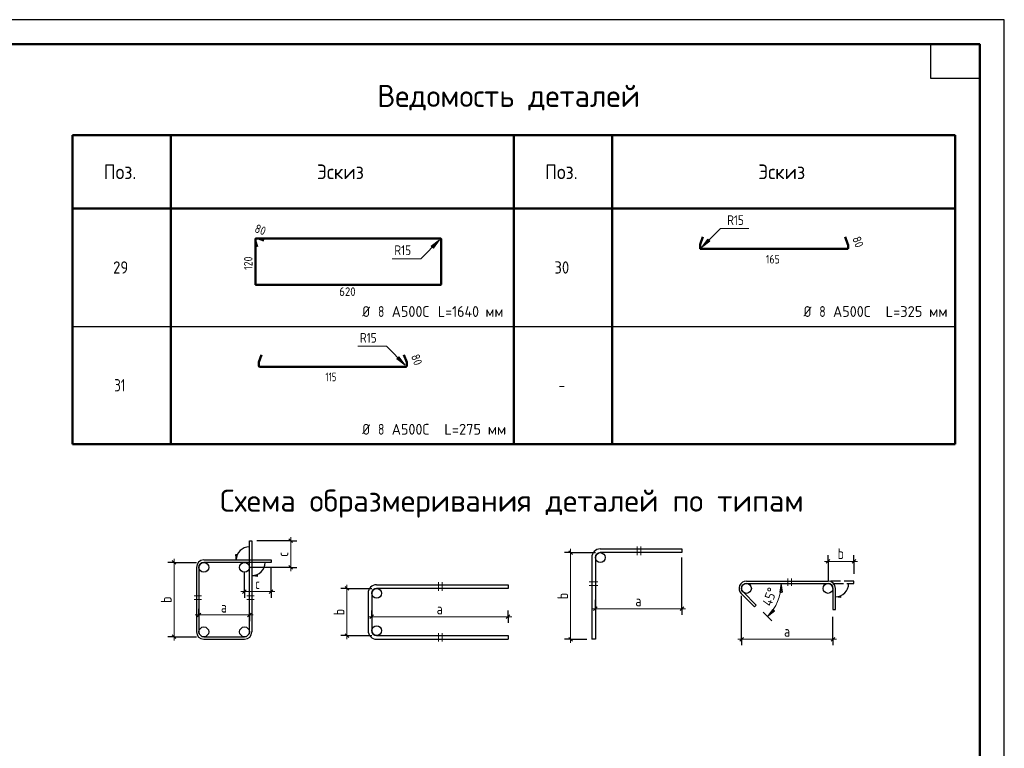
# Model space of a CAD drawing. Header units: millimetres. Extents: x 0 to 42000, y 0 to 29700.
# Tile 3 of 3: x 21920 to 42000, y 14850 to 29700. Entities that reach past the tile are written whole.
import ezdxf

# ---------------------------------------------------------------- set-up
doc = ezdxf.new("R2010")
doc.units = ezdxf.units.MM
doc.linetypes.add('______2', pattern=[270, 200, -70])
for name, color, linetype, lineweight in [('Standard', 7, 'Continuous', 25), ('ДОП Верх по Х', 52, 'Continuous', 25), ('Размерная линия_ общее', 7, 'Continuous', 13)]:
    doc.layers.add(name, color=color, linetype=linetype, lineweight=lineweight)
doc.styles.add('ISOCPEUR', font='txt')

msp = doc.modelspace()

# ---------------------------------------------------------------- hatches: boundary and pattern name
at = {"layer": 'Standard', "linetype": 'Continuous', "lineweight": 13, "transparency": 33554687}
for points in [[(30356, 25042), (30483, 25211), (30314, 25084)], [(35953, 25228), (35826, 25058), (35996, 25186)], [(29611, 22787), (29781, 22660), (29654, 22830)]]:
    msp.add_hatch(color=7, dxfattribs=at).paths.add_polyline_path(points)
at = {"layer": 'Standard', "linetype": 'Continuous', "lineweight": -3, "transparency": 33554687}
msp.add_hatch(color=7, dxfattribs=at).paths.add_polyline_path([(26321, 18793), (26336, 18688), (26351, 18793)])
for points in [[(26760, 18354), (26655, 18369), (26760, 18384)], [(38661, 17924), (38556, 17939), (38661, 17954)]]:
    msp.add_hatch(color=7, dxfattribs=at).paths.add_polyline_path(points, flags=16)

# ---------------------------------------------------------------- linework, layer by layer
at = {"layer": 'Standard', "color": 7, "linetype": 'Continuous', "lineweight": 35, "transparency": 33554687}
for p, q in [((41500, 27600), (41500, 20500)), ((41500, 27200), (41500, 20100))]:
    msp.add_line(p, q, dxfattribs=at)
at = {"layer": 'Standard', "color": 7, "linetype": 'Continuous', "lineweight": 50, "transparency": 33554687}
for p, q in [((23000, 27350), (32000, 27350)), ((23000, 21050), (23000, 27350)), ((25000, 21050), (25000, 27350)), ((32000, 27350), (41000, 27350)), ((32000, 21050), (32000, 27350)), ((34000, 21050), (34000, 27350)), ((41000, 21050), (41000, 27350)), ((41500, 27100), (41500, 23200)), ((41000, 25850), (23000, 25850)), ((26727, 25231), (26727, 24306)), ((26727, 25231), (26727, 25182)), ((26727, 25178), (26766, 25072)), ((26787, 25242), (26738, 25242)), ((30503, 25242), (26738, 25242)), ((26896, 25203), (26791, 25241)), ((30514, 24306), (30514, 25231)), ((26738, 24295), (30503, 24295)), ((23000, 21050), (41000, 21050))]:
    msp.add_line(p, q, dxfattribs=at)
at = {"layer": 'Standard', "color": 7, "linetype": 'Continuous', "lineweight": 13, "transparency": 33554687}
for p, q in [((30483, 25211), (30314, 25084)), ((30356, 25042), (30483, 25211)), ((30483, 25211), (30483, 25211)), ((30483, 25211), (30483, 25211)), ((30483, 25211), (30483, 25211)), ((35953, 25228), (35826, 25058)), ((35826, 25058), (35996, 25186)), ((35996, 25186), (35953, 25228)), ((35974, 25207), (35985, 25218)), ((30314, 25084), (30356, 25042)), ((30335, 25063), (30324, 25052)), ((35826, 25058), (35826, 25058)), ((35826, 25058), (35826, 25058)), ((35826, 25058), (35826, 25058)), ((29654, 22830), (29611, 22787)), ((29611, 22787), (29781, 22660)), ((29633, 22809), (29622, 22819)), ((29781, 22660), (29654, 22830)), ((29781, 22660), (29781, 22660)), ((29781, 22660), (29781, 22660)), ((29781, 22660), (29781, 22660)), ((33154, 18838), (33154, 18913)), ((34513, 18963), (34513, 18788)), ((34588, 18788), (34588, 18963)), ((25068, 18638), (25068, 18713)), ((38406, 18658), (38331, 18658)), ((38406, 18658), (38932, 18658)), ((38932, 18658), (39007, 18658)), ((37587, 18158), (37587, 18308)), ((37662, 18308), (37662, 18158)), ((28592, 18110), (28592, 18185)), ((30458, 18235), (30458, 18060)), ((30533, 18060), (30533, 18235)), ((33536, 18244), (33711, 18244)), ((33711, 18169), (33536, 18169)), ((37449, 18208), (37324, 18208)), ((37449, 18208), (37424, 18033)), ((37474, 18033), (37449, 18208)), ((37449, 18208), (37449, 18021)), ((37449, 18208), (37449, 18208)), ((37449, 18208), (37574, 18208)), ((25475, 17960), (25625, 17960)), ((25625, 17885), (25475, 17885)), ((26705, 17960), (26555, 17960)), ((26555, 17885), (26705, 17885)), ((37424, 18033), (37474, 18033)), ((33661, 17695), (33586, 17695)), ((33661, 17695), (35425, 17695)), ((35425, 17695), (35500, 17695)), ((37171, 17537), (37277, 17679)), ((37277, 17679), (37312, 17643)), ((25575, 17567), (25500, 17567)), ((25575, 17567), (26605, 17567)), ((26605, 17567), (26680, 17567)), ((29099, 17531), (29024, 17531)), ((29099, 17531), (31880, 17531)), ((31880, 17531), (31955, 17531)), ((37171, 17537), (37083, 17626)), ((37171, 17537), (37304, 17670)), ((37312, 17643), (37171, 17537)), ((37171, 17537), (37171, 17537)), ((37171, 17537), (37259, 17449)), ((25068, 17124), (25068, 17049)), ((28592, 17149), (28592, 17074)), ((30458, 17199), (30458, 17024)), ((30533, 17024), (30533, 17199)), ((33154, 17074), (33154, 16999)), ((36641, 17074), (36566, 17074)), ((36641, 17074), (38506, 17074)), ((38506, 17074), (38581, 17074))]:
    msp.add_line(p, q, dxfattribs=at)
at = {"layer": 'Standard', "color": 7, "linetype": 'Continuous', "lineweight": -3, "transparency": 33554687}
msp.add_line((23000, 23450), (41000, 23450), dxfattribs=at)
at = {"layer": 'Standard', "color": 7, "linetype": 'Continuous', "lineweight": 25, "transparency": 33554687}
for p, q in [((33117, 18875), (33192, 18800)), ((25030, 18675), (25105, 18600)), ((33586, 18738), (33586, 17074)), ((33661, 18738), (33661, 17074)), ((38369, 18621), (38444, 18696)), ((38895, 18621), (38970, 18696)), ((25525, 18538), (25525, 17224)), ((25575, 18538), (25575, 17224)), ((28555, 18147), (28630, 18072)), ((36741, 18258), (38406, 18258)), ((36741, 18208), (38406, 18208)), ((29024, 18010), (29024, 17249)), ((29099, 18010), (29099, 17249)), ((33624, 17657), (33699, 17732)), ((35388, 17657), (35463, 17732)), ((25537, 17529), (25612, 17604)), ((26567, 17529), (26642, 17604)), ((29062, 17493), (29137, 17568)), ((31843, 17493), (31918, 17568)), ((25030, 17161), (25105, 17086)), ((25675, 17124), (26505, 17124)), ((25675, 17074), (26505, 17074)), ((28555, 17186), (28630, 17111)), ((29199, 17149), (31880, 17149)), ((29199, 17074), (31880, 17074)), ((31880, 17149), (31880, 17074)), ((33117, 17111), (33192, 17036)), ((33661, 17074), (33586, 17074)), ((36604, 17036), (36679, 17111)), ((38469, 17036), (38544, 17111))]:
    msp.add_line(p, q, dxfattribs=at)
at = {"layer": 'Standard', "color": 251, "linetype": 'Continuous', "lineweight": -3, "true_color": 0x656565, "transparency": 33554687}
for p, q in [((26351, 18793), (26321, 18793)), ((26321, 18793), (26336, 18688)), ((26336, 18793), (26336, 18800)), ((26336, 18688), (26351, 18793)), ((26336, 18688), (26336, 18688)), ((26336, 18688), (26336, 18688)), ((26336, 18688), (26336, 18688)), ((26655, 18369), (26760, 18384)), ((26655, 18369), (26655, 18369)), ((26655, 18369), (26655, 18369)), ((26655, 18369), (26655, 18369)), ((26760, 18354), (26655, 18369)), ((26760, 18384), (26760, 18354)), ((26760, 18369), (26767, 18369)), ((38556, 17939), (38661, 17954)), ((38556, 17939), (38556, 17939)), ((38556, 17939), (38556, 17939)), ((38556, 17939), (38556, 17939)), ((38661, 17924), (38556, 17939)), ((38661, 17954), (38661, 17924)), ((38661, 17939), (38669, 17939))]:
    msp.add_line(p, q, dxfattribs=at)
at = {"layer": 'Standard', "color": 253, "linetype": 'Continuous', "lineweight": -3, "true_color": 0xa0a0a0, "transparency": 33554687}
for p, q in [((33154, 18838), (33029, 18838)), ((33154, 18838), (33279, 18838)), ((33154, 18838), (33661, 18838)), ((35425, 17695), (35425, 18738)), ((38406, 18658), (38406, 18783)), ((38932, 18658), (38932, 18783)), ((25068, 18638), (24943, 18638)), ((25068, 18638), (25193, 18638)), ((25068, 18638), (25525, 18638)), ((38406, 18658), (38406, 18533)), ((38406, 18658), (38406, 18258)), ((38932, 18658), (38932, 18533)), ((38932, 18658), (38932, 18408)), ((28592, 18110), (28467, 18110)), ((28592, 18110), (28717, 18110)), ((28592, 18110), (29099, 18110)), ((33661, 17695), (33661, 17879)), ((36641, 17074), (36641, 17958)), ((25575, 17567), (25575, 17692)), ((26605, 17567), (26605, 17692)), ((33661, 17695), (33661, 17820)), ((33661, 17695), (33661, 17570)), ((35425, 17695), (35425, 17820)), ((35425, 17695), (35425, 17570)), ((25575, 17567), (25575, 17442)), ((25575, 17567), (25575, 17567)), ((26605, 17567), (26605, 17442)), ((26605, 17567), (26605, 17567)), ((29099, 17531), (29099, 17656)), ((29099, 17531), (29099, 17406)), ((31880, 17531), (31880, 17656)), ((31880, 17531), (31880, 17406)), ((38506, 17074), (38506, 17532)), ((25068, 17124), (24943, 17124)), ((25068, 17124), (25193, 17124)), ((25068, 17124), (25525, 17124)), ((28592, 17149), (28467, 17149)), ((28592, 17149), (28717, 17149)), ((28592, 17149), (29099, 17149)), ((33154, 17074), (33029, 17074)), ((33154, 17074), (33279, 17074)), ((33154, 17074), (33486, 17074)), ((36641, 17074), (36641, 17199)), ((36641, 17074), (36641, 16949)), ((38506, 17074), (38506, 17199)), ((38506, 17074), (38506, 16949))]:
    msp.add_line(p, q, dxfattribs=at)
at = {"layer": 'Standard', "color": 7, "linetype": '______2', "lineweight": 25, "transparency": 33554687}
for p, q in [((38932, 18258), (38406, 18258)), ((38518, 18208), (38932, 18208)), ((38932, 18208), (38932, 18258))]:
    msp.add_line(p, q, dxfattribs=at)
at = {"layer": 'Standard', "color": 7, "linetype": 'Continuous', "lineweight": 25, "transparency": 33554687}
for points in [[(0, 0), (42000, 0), (42000, 29700), (0, 29700), (0, 0)], [(41500, 29200), (41500, 28500), (40500, 28500), (40500, 29200), (41500, 29200)]]:
    msp.add_lwpolyline(points, close=True, dxfattribs=at)
at = {"layer": 'Standard', "color": 7, "linetype": 'Continuous', "lineweight": 50, "transparency": 33554687}
msp.add_lwpolyline([(2000, 29200), (41500, 29200), (41500, 500), (2000, 500), (2000, 29200)], close=True, dxfattribs=at)
at = {"layer": 'Standard', "color": 251, "linetype": 'Continuous', "lineweight": 13, "true_color": 0x656565, "transparency": 33554687}
msp.add_lwpolyline([(41500, 29200), (2000, 29200), (2000, 500), (41500, 500), (41500, 29200)], dxfattribs=at)
at = {"layer": 'Standard', "color": 7, "linetype": 'Continuous', "lineweight": 13, "transparency": 33554687}
for points in [[(36791, 25441), (36209, 25441), (35826, 25058)], [(29518, 24829), (30101, 24829), (30483, 25211)], [(28816, 23043), (29398, 23043), (29781, 22660)], [(33154, 18838), (33154, 17833), (33154, 17833), (33154, 17074)], [(25068, 18638), (25068, 17732), (25068, 17732), (25068, 17124)], [(28592, 18110), (28592, 17489), (28592, 17489), (28592, 17149)]]:
    msp.add_lwpolyline(points, dxfattribs=at)
at = {"layer": 'Standard', "color": 7, "linetype": 'Continuous', "lineweight": 25, "transparency": 33554687}
for points in [[(26605, 17224), (26605, 19081), (26655, 19081), (26655, 17224)], [(33761, 18913), (35425, 18913), (35425, 18838), (33761, 18838)], [(25675, 18688), (27048, 18688), (27048, 18638), (25675, 18638)], [(29199, 18185), (31880, 18185), (31880, 18110), (29199, 18110)], [(38506, 18108), (38506, 17682), (38556, 17682), (38556, 18108)], [(36635, 18002), (36903, 17735), (36938, 17770), (36671, 18038)]]:
    msp.add_lwpolyline(points, dxfattribs=at)
at = {"layer": 'Standard', "color": 9, "linetype": 'Continuous', "lineweight": -3, "true_color": 0xc7c7c7, "transparency": 33554687}
for centre in [(33761, 18738), (25675, 18538), (26505, 18538), (29199, 18010), (36741, 18108), (38406, 18108), (25675, 17224), (26505, 17224), (29199, 17249)]:
    msp.add_circle(centre, 100, dxfattribs=at)
at = {"layer": 'Standard', "color": 7, "linetype": 'Continuous', "lineweight": 50, "transparency": 33554687}
for centre, radius, start, end in [((26738, 25231), 11.2, 90, 180), ((26738, 25231), 11.2, 90, 180), ((26738, 25182), 11.2, 180, 200), ((26787, 25231), 11.2, 70, 90), ((30503, 25231), 10.9, 0, 90), ((26738, 24306), 10.9, 180, 270), ((30503, 24306), 10.9, 270, 0)]:
    msp.add_arc(centre, radius, start, end, dxfattribs=at)
at = {"layer": 'Standard', "color": 251, "linetype": 'Continuous', "lineweight": -3, "true_color": 0x656565, "transparency": 33554687}
for centre, start, end in [((26605, 18688), 90, 180), ((26655, 18638), 270, 0), ((38556, 18208), 270, 0)]:
    msp.add_arc(centre, 269, start, end, dxfattribs=at)
at = {"layer": 'Standard', "color": 7, "linetype": 'Continuous', "lineweight": 25, "transparency": 33554687}
for centre, radius, start, end in [((33761, 18738), 175, 90, 180), ((25675, 18538), 150, 90, 180), ((33761, 18738), 100, 90, 180), ((25675, 18538), 100, 90, 180), ((29199, 18010), 175, 90, 180), ((29199, 18010), 100, 90, 180), ((36741, 18108), 150, 90, 225), ((36741, 18108), 100, 90, 225), ((38406, 18108), 150, 0, 90), ((38406, 18108), 100, 0, 90), ((25675, 17224), 150, 180, 270), ((25675, 17224), 100, 180, 270), ((26505, 17224), 100, 270, 0), ((26505, 17224), 150, 270, 0), ((29199, 17249), 175, 180, 270), ((29199, 17249), 100, 180, 270)]:
    msp.add_arc(centre, radius, start, end, dxfattribs=at)
at = {"layer": 'Standard', "color": 7, "linetype": 'Continuous', "lineweight": 13, "transparency": 33554687}
msp.add_arc((36500, 18208), 949, 315, 0, dxfattribs=at)
at = {"layer": 'ДОП Верх по Х', "color": 7, "linetype": 'Continuous', "lineweight": 50, "transparency": 33554687}
for p, q in [((35796, 25044), (35796, 25114)), ((35797, 25120), (35852, 25272)), ((38757, 25272), (38812, 25120)), ((38813, 25114), (38813, 25044)), ((38797, 25028), (35812, 25028)), ((26796, 22644), (26796, 22714)), ((26797, 22720), (26852, 22872)), ((29757, 22872), (29812, 22720)), ((29813, 22714), (29813, 22644)), ((29797, 22628), (26812, 22628))]:
    msp.add_line(p, q, dxfattribs=at)
for centre, start, end in [((35812, 25114), 160, 180), ((38797, 25114), 0, 20), ((35812, 25044), 180, 270), ((38797, 25044), 270, 0), ((26812, 22714), 160, 180), ((29797, 22714), 0, 20), ((26812, 22644), 180, 270), ((29797, 22644), 270, 0)]:
    msp.add_arc(centre, 16, start, end, dxfattribs=at)
at = {"layer": 'Размерная линия_ общее', "color": 253, "linetype": 'Continuous', "lineweight": -3, "true_color": 0xa0a0a0, "transparency": 33554687}
for p, q in [((27448, 19081), (26755, 19081)), ((27448, 19081), (27323, 19081)), ((27448, 19081), (27573, 19081)), ((27448, 18538), (26605, 18538)), ((27448, 18538), (27323, 18538)), ((27448, 18538), (27573, 18538)), ((26505, 18044), (26505, 18438)), ((26505, 18044), (26505, 18169)), ((27048, 18044), (27048, 18169)), ((26505, 18044), (26505, 17919)), ((27048, 18044), (27048, 17919))]:
    msp.add_line(p, q, dxfattribs=at)
at = {"layer": 'Размерная линия_ общее', "color": 7, "linetype": 'Continuous', "lineweight": 25, "transparency": 33554687}
for p, q in [((27485, 19043), (27410, 19118)), ((27485, 18500), (27410, 18575)), ((26467, 18007), (26542, 18082)), ((27010, 18007), (27085, 18082))]:
    msp.add_line(p, q, dxfattribs=at)
at = {"layer": 'Размерная линия_ общее', "color": 7, "linetype": 'Continuous', "lineweight": 13, "transparency": 33554687}
for p, q in [((27448, 19081), (27448, 19156)), ((27448, 18538), (27448, 18463)), ((26505, 18044), (26430, 18044)), ((26505, 18044), (27048, 18044)), ((27048, 18044), (27123, 18044))]:
    msp.add_line(p, q, dxfattribs=at)
msp.add_lwpolyline([(27448, 18538), (27448, 18674), (27448, 18674), (27448, 19081)], dxfattribs=at)
at = {"layer": 'Размерная линия_ общее', "color": 253, "linetype": 'Continuous', "lineweight": -3, "true_color": 0xa0a0a0, "transparency": 33554687}
msp.add_lwpolyline([(27048, 18044), (27048, 18332), (27048, 18332), (27048, 18538)], dxfattribs=at)

# ---------------------------------------------------------------- texts
at = {"layer": 'Standard', "color": 7, "linetype": 'Continuous', "lineweight": 50, "transparency": 33554687, "char_height": 450, "attachment_point": 7, "style": 'ISOCPEUR'}
for s, insert, width in [('\\W0.98;Ведомость деталей', (29210, 27850), 5798.31), ('\\W0.99;Схема образмеривания деталей по типам', (26004, 19550), 12208.72)]:
    msp.add_mtext(s, dxfattribs=dict(at, insert=insert, width=width))
at = {"layer": 'Standard', "color": 7, "linetype": 'Continuous', "lineweight": 25, "transparency": 33554687, "attachment_point": 7, "style": 'ISOCPEUR'}
for s, insert, char_height, width in [('\\W0.92;Поз.', (23633, 26450), 300, 872.99), ('\\W0.94;Эскиз', (27982, 26450), 300, 1176.12), ('\\W0.92;Поз.', (32633, 26450), 300, 872.97), ('\\W0.94;Эскиз', (36982, 26450), 300, 1176.12), ('\\W0.87;29', (23825, 24525), 250, 459.01), ('\\W0.87;30', (32825, 24525), 250, 459.01), ('\\W0.83;Ø', (28907, 23642), 220, 311.67), ('\\W0.78;8', (29227, 23642), 220, 239.36), ('\\W0.95;А500С', (29507, 23642), 220, 917.75), ('\\W0.94;L=1640 мм', (30448, 23642), 220, 1488.68), ('\\W0.83;Ø', (37907, 23642), 220, 311.67), ('\\W0.78;8', (38227, 23642), 220, 239.37), ('\\W0.95;А500С', (38507, 23642), 220, 917.76), ('\\W0.97;L=325 мм', (39580, 23642), 220, 1359.47), ('\\W0.75;31', (23850, 22125), 250, 393.56), ('\\W0.78;-', (32912, 22125), 250, 271.99), ('\\W0.83;Ø', (28907, 21242), 220, 311.67), ('\\W0.78;8', (29227, 21242), 220, 239.36), ('\\W0.95;А500С', (29507, 21242), 220, 917.75), ('\\W0.97;L=275 мм', (30580, 21242), 220, 1359.47), ('\\W0.78;b', (38603, 18708), 220, 239.36), ('\\W0.78;a', (34477, 17745), 220, 239.38), ('\\W0.78;a', (26024, 17617), 220, 239.36), ('\\W0.78;a', (30424, 17581), 220, 239.37), ('\\W0.78;a', (37508, 17124), 220, 239.37)]:
    msp.add_mtext(s, dxfattribs=dict(at, insert=insert, char_height=char_height, width=width))
at = {"layer": 'Standard', "color": 7, "linetype": 'Continuous', "lineweight": 18, "transparency": 33554687, "attachment_point": 7, "style": 'ISOCPEUR'}
for s, insert, char_height, width in [('\\W0.83;R15', (36348, 25515), 200, 483.11), ('\\W0.83;R15', (29561, 24902), 200, 483.11), ('\\W0.91;620', (28437, 24070), 175, 447.04), ('\\W0.83;R15', (28859, 23116), 200, 483.11)]:
    msp.add_mtext(s, dxfattribs=dict(at, insert=insert, char_height=char_height, width=width))
for s, insert, char_height, width, rotation in [('\\W0.87;80', (26696, 25375), 175, 321.31, 340), ('\\W0.83;120', (26668, 24602), 175, 404.55, 90), ('\\W0.91;45%%d', (37246, 17729), 200, 511.13, 70.1429)]:
    msp.add_mtext(s, dxfattribs=dict(at, insert=insert, char_height=char_height, width=width, rotation=rotation))
at = {"layer": 'Standard', "color": 7, "linetype": 'Continuous', "lineweight": 25, "transparency": 33554687, "char_height": 220, "attachment_point": 7, "rotation": 90, "style": 'ISOCPEUR'}
for insert, width in [((25018, 17815), 239.37), ((33104, 17890), 239.36), ((28542, 17563), 239.37)]:
    msp.add_mtext('\\W0.78;b', dxfattribs=dict(at, insert=insert, width=width))
at = {"layer": 'ДОП Верх по Х', "color": 7, "linetype": 'Continuous', "lineweight": 18, "transparency": 33554687, "char_height": 175, "width": 321.3, "attachment_point": 7, "rotation": 290, "style": 'ISOCPEUR'}
for insert in [(38897, 25244), (29897, 22844)]:
    msp.add_mtext('\\W0.87;80', dxfattribs=dict(at, insert=insert))
at = {"layer": 'ДОП Верх по Х', "color": 7, "linetype": 'Continuous', "lineweight": 18, "transparency": 33554687, "char_height": 175, "attachment_point": 7, "style": 'ISOCPEUR'}
for s, insert, width in [('\\W0.83;165', (37138, 24731), 404.55), ('\\W0.74;115', (28156, 22331), 362.06)]:
    msp.add_mtext(s, dxfattribs=dict(at, insert=insert, width=width))
at = {"layer": 'Размерная линия_ общее', "color": 7, "linetype": 'Continuous', "lineweight": 25, "transparency": 33554687, "insert": (27398, 18754), "char_height": 220, "width": 214.57, "attachment_point": 7, "rotation": 90, "style": 'ISOCPEUR'}
msp.add_mtext('\\W0.75;c', dxfattribs=at)
at = {"layer": 'Размерная линия_ общее', "color": 7, "linetype": 'Continuous', "lineweight": 25, "transparency": 33554687, "insert": (26721, 18094), "char_height": 220, "width": 214.56, "attachment_point": 7, "style": 'ISOCPEUR'}
msp.add_mtext('\\W0.75;c', dxfattribs=at)

doc.saveas('drawing.dxf')
